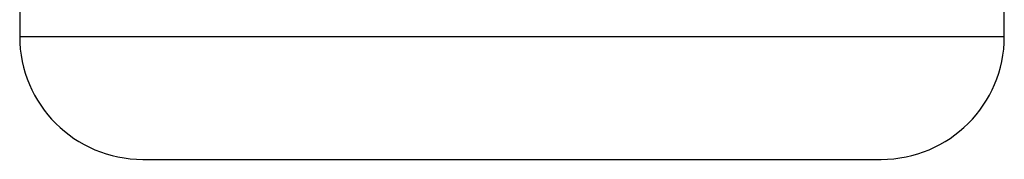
# Model space of a CAD drawing. Header units: millimetres. Extents: x 0 to 420, y 0 to 297.
# Tile 46 of 68: x 214.686 to 221.55, y 222.762 to 223.738. Entities that reach past the tile are written whole.
import ezdxf

# ---------------------------------------------------------------- set-up
doc = ezdxf.new("R2010")
doc.units = ezdxf.units.MM

msp = doc.modelspace()

# ---------------------------------------------------------------- linework, layer by layer
at = {"color": 7, "linetype": 'Continuous', "lineweight": 25}
for p, q in [((214.68613, 226.44456), (214.68613, 223.61956)), ((221.54983, 223.61956), (221.54983, 226.44456)), ((214.68613, 223.61956), (221.54983, 223.61956)), ((215.54409, 222.7616), (220.69187, 222.7616))]:
    msp.add_line(p, q, dxfattribs=at)
for centre, start, end in [((215.54409, 223.61956), 180, 270), ((220.69187, 223.61956), 270, 0)]:
    msp.add_arc(centre, 0.85796, start, end, dxfattribs=at)

doc.saveas('drawing.dxf')
